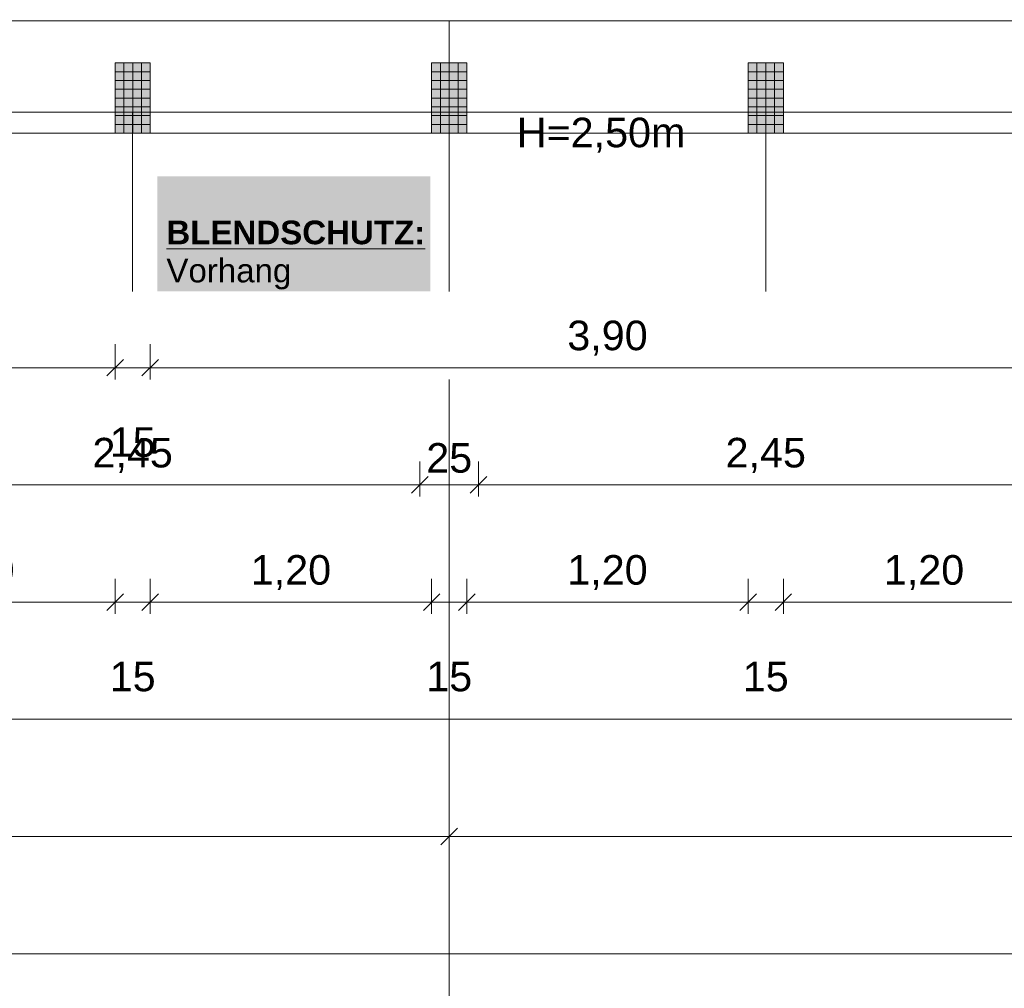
# Model space of a CAD drawing. Header units: metres. Extents: x -167 to 152, y -127 to 99.
# Tile 26 of 225: x -35.58 to -31.38, y -25.92 to -21.79. Entities that reach past the tile are written whole.
import ezdxf

# ---------------------------------------------------------------- set-up
doc = ezdxf.new("R2010")
doc.units = ezdxf.units.M
doc.header["$PDMODE"] = 1
doc.header["$PDSIZE"] = -2
doc.linetypes.add('Achsen 01', pattern=[5.291531, 3.175, -1.058062, 0.352704, -0.705764])
doc.linetypes.add('Raster 01', pattern=[2, 1, -1])
doc.layers.get('0').update_dxf_attribs({"lineweight": 25})
for name, color, linetype, lineweight, true_color in [('014_Fassadenarbeiten-000 Aufsicht Betonfertigteile', 7, 'Continuous', 9, 0xc0c0c0), ('031_Metallbauarbeiten-330 Aufsicht Metallbauarbeiten', 7, 'Continuous', 9, 0xa6a6a6), ('AV1-Achsen', 1, 'Achsen 01', 18, 0xff0000), ('AV1-Raster', 7, 'Raster 01', 9, 0xa6a6a6)]:
    doc.layers.add(name, color=color, linetype=linetype, lineweight=lineweight, true_color=true_color)
for name, color, linetype, lineweight in [('014_Fassadenarbeiten-330 Betonfertigteile vertikal', 7, 'Continuous', 9), ('030_Sonnenschutzarbeiten-BLENDSCHUTZ', 7, 'Continuous', 5), ('030_Sonnenschutzarbeiten-BLENDSCHUTZ  Beschriftung', 7, 'Continuous', 5), ('_1.35m (3D)', 7, 'Continuous', 9), ('_GRU (2D)', 7, 'Continuous', 9), ('_OG 1 (2D)', 7, 'Continuous', 9), ('_OG 1 - DS (2D)', 7, 'Continuous', 9), ('Bemaßung-Bemaßung', 7, 'Continuous', 9)]:
    doc.layers.add(name, color=color, linetype=linetype, lineweight=lineweight)
doc.layers.get('0').freeze()
doc.styles.add('Arial', font='arial.ttf')
doc.styles.add('Arial (bold)', font='arialbd.ttf')
doc.dimstyles.new('COE 50', dxfattribs={"dimtxt": 126.090495, "dimasz": 0.001414, "dimexe": 0.001, "dimexo": 0.01, "dimgap": 0.001, "dimtad": 1, "dimdec": 3, "dimtxsty": 'Arial', "dimblk": 'VW_SLASH-4', "dimblk1": 'VW_SLASH-4', "dimblk2": 'VW_SLASH-4', "dimcen": 0, "dimadec": 3, "dimazin": 0, "dimtfac": 0.8, "dimtdec": 3, "dimtix": 1, "dimtmove": 0, "dimatfit": 0, "dimldrblk": 'VW_SLASH-3', "dimfxl": 0.002, "dimfxlon": 1, "dimfrac": 2, "dimtolj": 1, "dimarcsym": 0})
pattern_1 = [(-90, (0, 0), (0.0375, 0), [])]
pattern_2 = [(0, (0, 0), (2e-18, -0.0375), [])]

# ---------------------------------------------------------------- blocks, each defined once
blk = doc.blocks.new('Group-2')
at = {"layer": 'AV1-Raster'}
for p, q in [((-35.1, -22.95), (-35.1, 1.35)), ((-33.75, -22.95), (-33.75, 1.35)), ((-32.4, -22.95), (-32.4, 1.35))]:
    blk.add_line(p, q, dxfattribs=at)
blk = doc.blocks.new('1.35m (3D)')
at = {"layer": 'AV1-Raster', "color": 7}
blk.add_blockref('Group-2', (0, 0), dxfattribs=at)
blk = doc.blocks.new('Group-9')
at = {"layer": '030_Sonnenschutzarbeiten-BLENDSCHUTZ  Beschriftung', "color": 6, "linetype": 'Continuous', "transparency": 33554559}
blk.add_solid([(-34.9946, -22.95), (-33.8299, -22.95), (-34.9946, -22.4589), (-33.8299, -22.4589)], dxfattribs=at)
at = {"layer": '030_Sonnenschutzarbeiten-BLENDSCHUTZ  Beschriftung', "insert": (-34.9561, -22.6477), "char_height": 0.100872, "attachment_point": 1, "line_spacing_factor": 0.967016, "style": 'Arial (bold)'}
blk.add_mtext('{\\LBLENDSCHUTZ:}{\\fArial|b0|i0|c0|p0;\\l\\PVorhang}', dxfattribs=at)
blk = doc.blocks.new('VW_SLASH-4')
at = {"color": 0, "linetype": 'ByBlock', "lineweight": -2, "transparency": 16777216}
blk.add_line((0, 0), (-1, 0), dxfattribs=at)
at = {"color": 0, "linetype": 'Continuous', "lineweight": 15, "transparency": 16777216, "flags": 128}
blk.add_lwpolyline([(0.5, 0.5), (-0.5, -0.5)], dxfattribs=at)
blk = doc.blocks.new('*D22')
at = {"layer": '030_Sonnenschutzarbeiten-BLENDSCHUTZ', "color": 0, "lineweight": -2}
for p, q in [((-39.025, -22.025), (-39.025, -22.175)), ((-35.175, -22.025), (-35.175, -22.175)), ((-35.2457, -22.125), (-38.9543, -22.125))]:
    blk.add_line(p, q, dxfattribs=at)
at = {"layer": 'Defpoints', "color": 0}
for p in [(-39.025, -21.385), (-35.175, -21.385), (-39.025, -22.125)]:
    blk.add_point(p, dxfattribs=at)
at = {"layer": '030_Sonnenschutzarbeiten-BLENDSCHUTZ', "color": 0, "lineweight": -2, "xscale": 0.070693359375, "yscale": 0.070693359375, "zscale": 0.070693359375, "rotation": 180}
blk.add_blockref('VW_SLASH-4', (-39.025, -22.125), dxfattribs=at)
at = {"layer": '030_Sonnenschutzarbeiten-BLENDSCHUTZ', "color": 0, "lineweight": -2, "xscale": 0.070693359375, "yscale": 0.070693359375, "zscale": 0.070693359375}
blk.add_blockref('VW_SLASH-4', (-35.175, -22.125), dxfattribs=at)
at = {"layer": '030_Sonnenschutzarbeiten-BLENDSCHUTZ', "color": 0, "lineweight": 13, "insert": (-37.1, -21.9992), "char_height": 0.12609, "attachment_point": 5, "style": 'Arial'}
blk.add_mtext('\\A1;3,85', dxfattribs=at)
blk = doc.blocks.new('VW_SLASH-3')
at = {"color": 0, "linetype": 'ByBlock', "lineweight": -2, "transparency": 16777216}
blk.add_line((0, 0), (-1, 0), dxfattribs=at)
at = {"color": 0, "linetype": 'Continuous', "lineweight": 15, "transparency": 16777216, "flags": 128}
blk.add_lwpolyline([(0.5, 0.5), (-0.5, -0.5)], dxfattribs=at)
blk = doc.blocks.new('*D23')
at = {"layer": '030_Sonnenschutzarbeiten-BLENDSCHUTZ', "color": 0, "lineweight": -2}
for p, q in [((-35.025, -22.025), (-35.025, -22.175)), ((-31.175, -22.025), (-31.175, -22.175)), ((-31.2457, -22.125), (-34.9543, -22.125))]:
    blk.add_line(p, q, dxfattribs=at)
at = {"layer": 'Defpoints', "color": 0}
for p in [(-35.025, -21.385), (-31.175, -21.385), (-35.025, -22.125)]:
    blk.add_point(p, dxfattribs=at)
at = {"layer": '030_Sonnenschutzarbeiten-BLENDSCHUTZ', "color": 0, "lineweight": -2, "xscale": 0.070693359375, "yscale": 0.070693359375, "zscale": 0.070693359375, "rotation": 180}
blk.add_blockref('VW_SLASH-4', (-35.025, -22.125), dxfattribs=at)
at = {"layer": '030_Sonnenschutzarbeiten-BLENDSCHUTZ', "color": 0, "lineweight": -2, "xscale": 0.070693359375, "yscale": 0.070693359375, "zscale": 0.070693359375}
blk.add_blockref('VW_SLASH-4', (-31.175, -22.125), dxfattribs=at)
at = {"layer": '030_Sonnenschutzarbeiten-BLENDSCHUTZ', "color": 0, "lineweight": 13, "insert": (-33.1, -21.9992), "char_height": 0.12609, "attachment_point": 5, "style": 'Arial'}
blk.add_mtext('\\A1;3,85', dxfattribs=at)
blk = doc.blocks.new('*D416')
at = {"layer": 'Bemaßung-Bemaßung', "color": 0, "lineweight": -2}
for p, q in [((-39.15, -25.675), (-39.15, -25.825)), ((0, -25.675), (0, -25.825)), ((-0.0707, -25.775), (-39.0793, -25.775))]:
    blk.add_line(p, q, dxfattribs=at)
at = {"layer": 'Defpoints', "color": 0}
for p in [(-39.15, -21.6), (0, -21.6), (-39.15, -25.775)]:
    blk.add_point(p, dxfattribs=at)
at = {"layer": 'Bemaßung-Bemaßung', "color": 0, "lineweight": -2, "xscale": 0.070693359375, "yscale": 0.070693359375, "zscale": 0.070693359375, "rotation": 180}
blk.add_blockref('VW_SLASH-4', (-39.15, -25.775), dxfattribs=at)
at = {"layer": 'Bemaßung-Bemaßung', "color": 0, "lineweight": -2, "xscale": 0.070693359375, "yscale": 0.070693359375, "zscale": 0.070693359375}
blk.add_blockref('VW_SLASH-4', (0, -25.775), dxfattribs=at)
at = {"layer": 'Bemaßung-Bemaßung', "color": 0, "insert": (-19.575, -25.6341), "char_height": 0.15131, "attachment_point": 5, "style": 'Arial'}
blk.add_mtext('\\A1;39,15', dxfattribs=at)
blk = doc.blocks.new('*D417')
at = {"layer": 'Bemaßung-Bemaßung', "color": 0, "lineweight": -2}
for p, q in [((-39.15, -25.175), (-39.15, -25.325)), ((-33.75, -25.175), (-33.75, -25.325)), ((-33.8207, -25.275), (-39.0793, -25.275))]:
    blk.add_line(p, q, dxfattribs=at)
at = {"layer": 'Defpoints', "color": 0}
for p in [(-39.15, -21.6), (-33.75, -21.6), (-39.15, -25.275)]:
    blk.add_point(p, dxfattribs=at)
at = {"layer": 'Bemaßung-Bemaßung', "color": 0, "lineweight": -2, "xscale": 0.070693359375, "yscale": 0.070693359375, "zscale": 0.070693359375, "rotation": 180}
blk.add_blockref('VW_SLASH-4', (-39.15, -25.275), dxfattribs=at)
at = {"layer": 'Bemaßung-Bemaßung', "color": 0, "lineweight": -2, "xscale": 0.070693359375, "yscale": 0.070693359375, "zscale": 0.070693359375}
blk.add_blockref('VW_SLASH-4', (-33.75, -25.275), dxfattribs=at)
at = {"layer": 'Bemaßung-Bemaßung', "color": 0, "insert": (-36.45, -25.1492), "char_height": 0.12609, "attachment_point": 5, "style": 'Arial'}
blk.add_mtext('\\A1;5,40', dxfattribs=at)
blk = doc.blocks.new('*D418')
at = {"layer": 'Bemaßung-Bemaßung', "color": 0, "lineweight": -2}
for p, q in [((-33.75, -25.175), (-33.75, -25.325)), ((-28.35, -25.175), (-28.35, -25.325)), ((-28.4207, -25.275), (-33.6793, -25.275))]:
    blk.add_line(p, q, dxfattribs=at)
at = {"layer": 'Defpoints', "color": 0}
for p in [(-33.75, -21.6), (-28.35, -21.6), (-33.75, -25.275)]:
    blk.add_point(p, dxfattribs=at)
at = {"layer": 'Bemaßung-Bemaßung', "color": 0, "lineweight": -2, "xscale": 0.070693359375, "yscale": 0.070693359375, "zscale": 0.070693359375, "rotation": 180}
blk.add_blockref('VW_SLASH-4', (-33.75, -25.275), dxfattribs=at)
at = {"layer": 'Bemaßung-Bemaßung', "color": 0, "lineweight": -2, "xscale": 0.070693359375, "yscale": 0.070693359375, "zscale": 0.070693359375}
blk.add_blockref('VW_SLASH-4', (-28.35, -25.275), dxfattribs=at)
at = {"layer": 'Bemaßung-Bemaßung', "color": 0, "insert": (-31.05, -25.1492), "char_height": 0.12609, "attachment_point": 5, "style": 'Arial'}
blk.add_mtext('\\A1;5,40', dxfattribs=at)
blk = doc.blocks.new('*D432')
at = {"layer": 'Bemaßung-Bemaßung', "color": 0, "lineweight": -2}
for p, q in [((-39.825, -24.675), (-39.825, -24.825)), ((0.675, -24.675), (0.675, -24.825)), ((0.6043, -24.775), (-39.7543, -24.775))]:
    blk.add_line(p, q, dxfattribs=at)
at = {"layer": 'Defpoints', "color": 0}
for p in [(-39.825, -22.275), (0.675, -22.275), (-39.825, -24.775)]:
    blk.add_point(p, dxfattribs=at)
at = {"layer": 'Bemaßung-Bemaßung', "color": 0, "lineweight": -2, "xscale": 0.070693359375, "yscale": 0.070693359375, "zscale": 0.070693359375, "rotation": 180}
blk.add_blockref('VW_SLASH-4', (-39.825, -24.775), dxfattribs=at)
at = {"layer": 'Bemaßung-Bemaßung', "color": 0, "lineweight": -2, "xscale": 0.070693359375, "yscale": 0.070693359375, "zscale": 0.070693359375}
blk.add_blockref('VW_SLASH-4', (0.675, -24.775), dxfattribs=at)
at = {"layer": 'Bemaßung-Bemaßung', "color": 0, "insert": (-19.575, -24.6492), "char_height": 0.12609, "attachment_point": 5, "style": 'Arial'}
blk.add_mtext('\\A1;40,50', dxfattribs=at)
blk = doc.blocks.new('*D483')
at = {"layer": 'Bemaßung-Bemaßung', "color": 0, "linetype": 'Continuous', "lineweight": -2}
for p, q in [((-32.325, -24.175), (-32.325, -24.325)), ((-31.125, -24.175), (-31.125, -24.325)), ((-32.2543, -24.275), (-31.1957, -24.275))]:
    blk.add_line(p, q, dxfattribs=at)
at = {"layer": 'Defpoints', "color": 0}
for p in [(-32.325, -22.275), (-31.125, -22.275), (-31.125, -24.275)]:
    blk.add_point(p, dxfattribs=at)
at = {"layer": 'Bemaßung-Bemaßung', "color": 0, "lineweight": -2, "xscale": 0.070693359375, "yscale": 0.070693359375, "zscale": 0.070693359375, "rotation": 180}
blk.add_blockref('VW_SLASH-4', (-32.325, -24.275), dxfattribs=at)
at = {"layer": 'Bemaßung-Bemaßung', "color": 0, "lineweight": -2, "xscale": 0.070693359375, "yscale": 0.070693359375, "zscale": 0.070693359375}
blk.add_blockref('VW_SLASH-4', (-31.125, -24.275), dxfattribs=at)
at = {"layer": 'Bemaßung-Bemaßung', "color": 0, "insert": (-31.725, -24.1492), "char_height": 0.12609, "attachment_point": 5, "style": 'Arial'}
blk.add_mtext('\\A1;1,20', dxfattribs=at)
blk = doc.blocks.new('*D484')
at = {"layer": 'Bemaßung-Bemaßung', "color": 0, "linetype": 'Continuous', "lineweight": -2}
for p, q in [((-32.475, -24.175), (-32.475, -24.325)), ((-32.325, -24.175), (-32.325, -24.325)), ((-32.5457, -24.275), (-32.6164, -24.275)), ((-32.475, -24.275), (-32.325, -24.275)), ((-32.2543, -24.275), (-32.1836, -24.275))]:
    blk.add_line(p, q, dxfattribs=at)
at = {"layer": 'Defpoints', "color": 0}
for p in [(-32.475, -22.275), (-32.325, -22.275), (-32.325, -24.275)]:
    blk.add_point(p, dxfattribs=at)
at = {"layer": 'Bemaßung-Bemaßung', "color": 0, "lineweight": -2, "xscale": 0.070693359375, "yscale": 0.070693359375, "zscale": 0.070693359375}
blk.add_blockref('VW_SLASH-4', (-32.475, -24.275), dxfattribs=at)
at = {"layer": 'Bemaßung-Bemaßung', "color": 0, "lineweight": -2, "xscale": 0.070693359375, "yscale": 0.070693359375, "zscale": 0.070693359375, "rotation": 180}
blk.add_blockref('VW_SLASH-4', (-32.325, -24.275), dxfattribs=at)
at = {"layer": 'Bemaßung-Bemaßung', "color": 0, "insert": (-32.4, -24.5931), "char_height": 0.12609, "attachment_point": 5, "style": 'Arial'}
blk.add_mtext('\\A1;15', dxfattribs=at)
blk = doc.blocks.new('*D485')
at = {"layer": 'Bemaßung-Bemaßung', "color": 0, "linetype": 'Continuous', "lineweight": -2}
for p, q in [((-33.675, -24.175), (-33.675, -24.325)), ((-32.475, -24.175), (-32.475, -24.325)), ((-33.6043, -24.275), (-32.5457, -24.275))]:
    blk.add_line(p, q, dxfattribs=at)
at = {"layer": 'Defpoints', "color": 0}
for p in [(-33.675, -22.275), (-32.475, -22.275), (-32.475, -24.275)]:
    blk.add_point(p, dxfattribs=at)
at = {"layer": 'Bemaßung-Bemaßung', "color": 0, "lineweight": -2, "xscale": 0.070693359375, "yscale": 0.070693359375, "zscale": 0.070693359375, "rotation": 180}
blk.add_blockref('VW_SLASH-4', (-33.675, -24.275), dxfattribs=at)
at = {"layer": 'Bemaßung-Bemaßung', "color": 0, "lineweight": -2, "xscale": 0.070693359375, "yscale": 0.070693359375, "zscale": 0.070693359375}
blk.add_blockref('VW_SLASH-4', (-32.475, -24.275), dxfattribs=at)
at = {"layer": 'Bemaßung-Bemaßung', "color": 0, "insert": (-33.075, -24.1492), "char_height": 0.12609, "attachment_point": 5, "style": 'Arial'}
blk.add_mtext('\\A1;1,20', dxfattribs=at)
blk = doc.blocks.new('*D486')
at = {"layer": 'Bemaßung-Bemaßung', "color": 0, "linetype": 'Continuous', "lineweight": -2}
for p, q in [((-33.825, -24.175), (-33.825, -24.325)), ((-33.675, -24.175), (-33.675, -24.325)), ((-33.8957, -24.275), (-33.9664, -24.275)), ((-33.825, -24.275), (-33.675, -24.275)), ((-33.6043, -24.275), (-33.5336, -24.275))]:
    blk.add_line(p, q, dxfattribs=at)
at = {"layer": 'Defpoints', "color": 0}
for p in [(-33.825, -22.275), (-33.675, -22.275), (-33.675, -24.275)]:
    blk.add_point(p, dxfattribs=at)
at = {"layer": 'Bemaßung-Bemaßung', "color": 0, "lineweight": -2, "xscale": 0.070693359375, "yscale": 0.070693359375, "zscale": 0.070693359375}
blk.add_blockref('VW_SLASH-4', (-33.825, -24.275), dxfattribs=at)
at = {"layer": 'Bemaßung-Bemaßung', "color": 0, "lineweight": -2, "xscale": 0.070693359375, "yscale": 0.070693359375, "zscale": 0.070693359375, "rotation": 180}
blk.add_blockref('VW_SLASH-4', (-33.675, -24.275), dxfattribs=at)
at = {"layer": 'Bemaßung-Bemaßung', "color": 0, "insert": (-33.75, -24.5931), "char_height": 0.12609, "attachment_point": 5, "style": 'Arial'}
blk.add_mtext('\\A1;15', dxfattribs=at)
blk = doc.blocks.new('*D487')
at = {"layer": 'Bemaßung-Bemaßung', "color": 0, "linetype": 'Continuous', "lineweight": -2}
for p, q in [((-35.025, -24.175), (-35.025, -24.325)), ((-33.825, -24.175), (-33.825, -24.325)), ((-34.9543, -24.275), (-33.8957, -24.275))]:
    blk.add_line(p, q, dxfattribs=at)
at = {"layer": 'Defpoints', "color": 0}
for p in [(-35.025, -22.275), (-33.825, -22.275), (-33.825, -24.275)]:
    blk.add_point(p, dxfattribs=at)
at = {"layer": 'Bemaßung-Bemaßung', "color": 0, "lineweight": -2, "xscale": 0.070693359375, "yscale": 0.070693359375, "zscale": 0.070693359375, "rotation": 180}
blk.add_blockref('VW_SLASH-4', (-35.025, -24.275), dxfattribs=at)
at = {"layer": 'Bemaßung-Bemaßung', "color": 0, "lineweight": -2, "xscale": 0.070693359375, "yscale": 0.070693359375, "zscale": 0.070693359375}
blk.add_blockref('VW_SLASH-4', (-33.825, -24.275), dxfattribs=at)
at = {"layer": 'Bemaßung-Bemaßung', "color": 0, "insert": (-34.425, -24.1492), "char_height": 0.12609, "attachment_point": 5, "style": 'Arial'}
blk.add_mtext('\\A1;1,20', dxfattribs=at)
blk = doc.blocks.new('*D488')
at = {"layer": 'Bemaßung-Bemaßung', "color": 0, "linetype": 'Continuous', "lineweight": -2}
for p, q in [((-35.175, -24.175), (-35.175, -24.325)), ((-35.025, -24.175), (-35.025, -24.325)), ((-35.2457, -24.275), (-35.3164, -24.275)), ((-35.175, -24.275), (-35.025, -24.275)), ((-34.9543, -24.275), (-34.8836, -24.275))]:
    blk.add_line(p, q, dxfattribs=at)
at = {"layer": 'Defpoints', "color": 0}
for p in [(-35.175, -22.275), (-35.025, -22.275), (-35.025, -24.275)]:
    blk.add_point(p, dxfattribs=at)
at = {"layer": 'Bemaßung-Bemaßung', "color": 0, "lineweight": -2, "xscale": 0.070693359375, "yscale": 0.070693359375, "zscale": 0.070693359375}
blk.add_blockref('VW_SLASH-4', (-35.175, -24.275), dxfattribs=at)
at = {"layer": 'Bemaßung-Bemaßung', "color": 0, "lineweight": -2, "xscale": 0.070693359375, "yscale": 0.070693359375, "zscale": 0.070693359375, "rotation": 180}
blk.add_blockref('VW_SLASH-4', (-35.025, -24.275), dxfattribs=at)
at = {"layer": 'Bemaßung-Bemaßung', "color": 0, "insert": (-35.1, -24.5931), "char_height": 0.12609, "attachment_point": 5, "style": 'Arial'}
blk.add_mtext('\\A1;15', dxfattribs=at)
blk = doc.blocks.new('*D489')
at = {"layer": 'Bemaßung-Bemaßung', "color": 0, "linetype": 'Continuous', "lineweight": -2}
for p, q in [((-36.375, -24.175), (-36.375, -24.325)), ((-35.175, -24.175), (-35.175, -24.325)), ((-36.3043, -24.275), (-35.2457, -24.275))]:
    blk.add_line(p, q, dxfattribs=at)
at = {"layer": 'Defpoints', "color": 0}
for p in [(-36.375, -22.275), (-35.175, -22.275), (-35.175, -24.275)]:
    blk.add_point(p, dxfattribs=at)
at = {"layer": 'Bemaßung-Bemaßung', "color": 0, "lineweight": -2, "xscale": 0.070693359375, "yscale": 0.070693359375, "zscale": 0.070693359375, "rotation": 180}
blk.add_blockref('VW_SLASH-4', (-36.375, -24.275), dxfattribs=at)
at = {"layer": 'Bemaßung-Bemaßung', "color": 0, "lineweight": -2, "xscale": 0.070693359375, "yscale": 0.070693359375, "zscale": 0.070693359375}
blk.add_blockref('VW_SLASH-4', (-35.175, -24.275), dxfattribs=at)
at = {"layer": 'Bemaßung-Bemaßung', "color": 0, "insert": (-35.775, -24.1492), "char_height": 0.12609, "attachment_point": 5, "style": 'Arial'}
blk.add_mtext('\\A1;1,20', dxfattribs=at)
blk = doc.blocks.new('*D573')
at = {"layer": 'Bemaßung-Bemaßung', "color": 0, "linetype": 'Continuous', "lineweight": -2}
for p, q in [((-39.025, -23.175), (-39.025, -23.325)), ((-35.175, -23.175), (-35.175, -23.325)), ((-35.2457, -23.275), (-38.9543, -23.275))]:
    blk.add_line(p, q, dxfattribs=at)
at = {"layer": 'Defpoints', "color": 0}
for p in [(-35.175, -21.475), (-39.025, -21.725), (-39.025, -23.275)]:
    blk.add_point(p, dxfattribs=at)
at = {"layer": 'Bemaßung-Bemaßung', "color": 0, "lineweight": -2, "xscale": 0.070693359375, "yscale": 0.070693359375, "zscale": 0.070693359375, "rotation": 180}
blk.add_blockref('VW_SLASH-4', (-39.025, -23.275), dxfattribs=at)
at = {"layer": 'Bemaßung-Bemaßung', "color": 0, "lineweight": -2, "xscale": 0.070693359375, "yscale": 0.070693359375, "zscale": 0.070693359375}
blk.add_blockref('VW_SLASH-4', (-35.175, -23.275), dxfattribs=at)
at = {"layer": 'Bemaßung-Bemaßung', "color": 0, "insert": (-37.1, -23.1492), "char_height": 0.12609, "attachment_point": 5, "style": 'Arial'}
blk.add_mtext('\\A1;3,85', dxfattribs=at)
blk = doc.blocks.new('*D574')
at = {"layer": 'Bemaßung-Bemaßung', "color": 0, "linetype": 'Continuous', "lineweight": -2}
for p, q in [((-35.175, -23.175), (-35.175, -23.325)), ((-35.025, -23.175), (-35.025, -23.325)), ((-35.2457, -23.275), (-35.3164, -23.275)), ((-35.025, -23.275), (-35.175, -23.275)), ((-34.9543, -23.275), (-34.8836, -23.275))]:
    blk.add_line(p, q, dxfattribs=at)
at = {"layer": 'Defpoints', "color": 0}
for p in [(-35.175, -21.475), (-35.025, -21.475), (-35.175, -23.275)]:
    blk.add_point(p, dxfattribs=at)
at = {"layer": 'Bemaßung-Bemaßung', "color": 0, "lineweight": -2, "xscale": 0.070693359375, "yscale": 0.070693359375, "zscale": 0.070693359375}
blk.add_blockref('VW_SLASH-4', (-35.175, -23.275), dxfattribs=at)
at = {"layer": 'Bemaßung-Bemaßung', "color": 0, "lineweight": -2, "xscale": 0.070693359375, "yscale": 0.070693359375, "zscale": 0.070693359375, "rotation": 180}
blk.add_blockref('VW_SLASH-4', (-35.025, -23.275), dxfattribs=at)
at = {"layer": 'Bemaßung-Bemaßung', "color": 0, "insert": (-35.1, -23.5931), "char_height": 0.12609, "attachment_point": 5, "style": 'Arial'}
blk.add_mtext('\\A1;15', dxfattribs=at)
blk = doc.blocks.new('*D575')
at = {"layer": 'Bemaßung-Bemaßung', "color": 0, "linetype": 'Continuous', "lineweight": -2}
for p, q in [((-35.025, -23.175), (-35.025, -23.325)), ((-31.125, -23.175), (-31.125, -23.325)), ((-31.1957, -23.275), (-34.9543, -23.275))]:
    blk.add_line(p, q, dxfattribs=at)
at = {"layer": 'Defpoints', "color": 0}
for p in [(-35.025, -21.475), (-31.125, -21.475), (-35.025, -23.275)]:
    blk.add_point(p, dxfattribs=at)
at = {"layer": 'Bemaßung-Bemaßung', "color": 0, "lineweight": -2, "xscale": 0.070693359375, "yscale": 0.070693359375, "zscale": 0.070693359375, "rotation": 180}
blk.add_blockref('VW_SLASH-4', (-35.025, -23.275), dxfattribs=at)
at = {"layer": 'Bemaßung-Bemaßung', "color": 0, "lineweight": -2, "xscale": 0.070693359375, "yscale": 0.070693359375, "zscale": 0.070693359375}
blk.add_blockref('VW_SLASH-4', (-31.125, -23.275), dxfattribs=at)
at = {"layer": 'Bemaßung-Bemaßung', "color": 0, "insert": (-33.075, -23.1492), "char_height": 0.12609, "attachment_point": 5, "style": 'Arial'}
blk.add_mtext('\\A1;3,90', dxfattribs=at)
blk = doc.blocks.new('*D619')
at = {"layer": 'Bemaßung-Bemaßung', "color": 0, "lineweight": -2}
for p, q in [((-36.325, -23.675), (-36.325, -23.825)), ((-33.875, -23.675), (-33.875, -23.825)), ((-33.9457, -23.775), (-36.2543, -23.775))]:
    blk.add_line(p, q, dxfattribs=at)
at = {"layer": 'Defpoints', "color": 0}
for p in [(-36.325, -21.475), (-33.875, -21.475), (-36.325, -23.775)]:
    blk.add_point(p, dxfattribs=at)
at = {"layer": 'Bemaßung-Bemaßung', "color": 0, "lineweight": -2, "xscale": 0.070693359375, "yscale": 0.070693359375, "zscale": 0.070693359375, "rotation": 180}
blk.add_blockref('VW_SLASH-4', (-36.325, -23.775), dxfattribs=at)
at = {"layer": 'Bemaßung-Bemaßung', "color": 0, "lineweight": -2, "xscale": 0.070693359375, "yscale": 0.070693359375, "zscale": 0.070693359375}
blk.add_blockref('VW_SLASH-4', (-33.875, -23.775), dxfattribs=at)
at = {"layer": 'Bemaßung-Bemaßung', "color": 0, "insert": (-35.1, -23.6492), "char_height": 0.12609, "attachment_point": 5, "style": 'Arial'}
blk.add_mtext('\\A1;2,45', dxfattribs=at)
blk = doc.blocks.new('*D620')
at = {"layer": 'Bemaßung-Bemaßung', "color": 0, "lineweight": -2}
for p, q in [((-33.875, -23.675), (-33.875, -23.825)), ((-33.625, -23.675), (-33.625, -23.825)), ((-33.9457, -23.775), (-34.0164, -23.775)), ((-33.625, -23.775), (-33.875, -23.775)), ((-33.5543, -23.775), (-33.4836, -23.775))]:
    blk.add_line(p, q, dxfattribs=at)
at = {"layer": 'Defpoints', "color": 0}
for p in [(-33.875, -21.475), (-33.625, -21.475), (-33.875, -23.775)]:
    blk.add_point(p, dxfattribs=at)
at = {"layer": 'Bemaßung-Bemaßung', "color": 0, "lineweight": -2, "xscale": 0.070693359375, "yscale": 0.070693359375, "zscale": 0.070693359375}
blk.add_blockref('VW_SLASH-4', (-33.875, -23.775), dxfattribs=at)
at = {"layer": 'Bemaßung-Bemaßung', "color": 0, "lineweight": -2, "xscale": 0.070693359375, "yscale": 0.070693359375, "zscale": 0.070693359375, "rotation": 180}
blk.add_blockref('VW_SLASH-4', (-33.625, -23.775), dxfattribs=at)
at = {"layer": 'Bemaßung-Bemaßung', "color": 0, "insert": (-33.75, -23.6606), "char_height": 0.12609, "attachment_point": 5, "style": 'Arial'}
blk.add_mtext('\\A1;25', dxfattribs=at)
blk = doc.blocks.new('*D621')
at = {"layer": 'Bemaßung-Bemaßung', "color": 0, "lineweight": -2}
for p, q in [((-33.625, -23.675), (-33.625, -23.825)), ((-31.175, -23.675), (-31.175, -23.825)), ((-31.2457, -23.775), (-33.5543, -23.775))]:
    blk.add_line(p, q, dxfattribs=at)
at = {"layer": 'Defpoints', "color": 0}
for p in [(-33.625, -21.475), (-31.175, -21.475), (-33.625, -23.775)]:
    blk.add_point(p, dxfattribs=at)
at = {"layer": 'Bemaßung-Bemaßung', "color": 0, "lineweight": -2, "xscale": 0.070693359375, "yscale": 0.070693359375, "zscale": 0.070693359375, "rotation": 180}
blk.add_blockref('VW_SLASH-4', (-33.625, -23.775), dxfattribs=at)
at = {"layer": 'Bemaßung-Bemaßung', "color": 0, "lineweight": -2, "xscale": 0.070693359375, "yscale": 0.070693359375, "zscale": 0.070693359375}
blk.add_blockref('VW_SLASH-4', (-31.175, -23.775), dxfattribs=at)
at = {"layer": 'Bemaßung-Bemaßung', "color": 0, "insert": (-32.4, -23.6492), "char_height": 0.12609, "attachment_point": 5, "style": 'Arial'}
blk.add_mtext('\\A1;2,45', dxfattribs=at)
blk = doc.blocks.new('Group-750')
at = {"layer": 'AV1-Achsen'}
blk.add_line((-33.75, -26.5), (-33.75, 4.9), dxfattribs=at)
blk = doc.blocks.new('GRU (2D)')
at = {"layer": 'AV1-Achsen', "color": 7}
blk.add_blockref('Group-750', (0, 0), dxfattribs=at)
blk = doc.blocks.new('OG 1 - DS (2D)')
at = {"layer": '030_Sonnenschutzarbeiten-BLENDSCHUTZ  Beschriftung', "color": 7}
blk.add_blockref('Group-9', (0, 0), dxfattribs=at)
at = {"layer": '030_Sonnenschutzarbeiten-BLENDSCHUTZ', "color": 7, "insert": (-33.4621, -22.2087), "char_height": 0.12609, "attachment_point": 1, "line_spacing_factor": 0.969122, "style": 'Arial'}
blk.add_mtext('H=2,50m', dxfattribs=at)
at = {"layer": '030_Sonnenschutzarbeiten-BLENDSCHUTZ', "color": 7, "lineweight": 13}
dim = blk.add_linear_dim(base=(-39.025, -22.125), p1=(-35.175, -21.385), p2=(-39.025, -21.385), text='3,85', dimstyle='COE 50', override={"dimtxt": 0.12609, "dimasz": 0.070693, "dimexe": 0.05, "dimgap": 0.05, "dimpost": '<>', "dimtxsty": 'Arial', "dimtmove": 2, "dimfxl": 0.1}, dxfattribs=at)
dim.commit()
dim.dimension.update_dxf_attribs({"geometry": '*D22', "text_midpoint": (-37.1, -21.9992)})
dim = blk.add_aligned_dim(p1=(-31.175, -21.385), p2=(-35.025, -21.385), distance=0.74, text='3,85', dimstyle='COE 50', override={"dimtxt": 0.12609, "dimasz": 0.070693, "dimexe": 0.05, "dimgap": 0.05, "dimpost": '<>', "dimtxsty": 'Arial', "dimtmove": 2, "dimfxl": 0.1}, dxfattribs=at)
dim.commit()
dim.dimension.update_dxf_attribs({"geometry": '*D23', "text_midpoint": (-33.1, -21.9992)})
blk = doc.blocks.new('OG 1 (2D)')
at = {"layer": '014_Fassadenarbeiten-000 Aufsicht Betonfertigteile', "flags": 128}
blk.add_lwpolyline([(-39.455, -21.905), (0.305, -21.905), (0.675, -22.275), (-39.825, -22.275)], close=True, dxfattribs=at)
at = {"layer": 'Bemaßung-Bemaßung'}
dim = blk.add_linear_dim(base=(-39.825, -24.775), p1=(0.675, -22.275), p2=(-39.825, -22.275), text='40,50', dimstyle='COE 50', override={"dimtxt": 0.12609, "dimasz": 0.070693, "dimexe": 0.05, "dimgap": 0.05, "dimpost": '<>', "dimtxsty": 'Arial', "dimtmove": 2, "dimfxl": 0.1}, dxfattribs=at)
dim.commit()
dim.dimension.update_dxf_attribs({"geometry": '*D432', "text_midpoint": (-19.575, -24.6492)})
at = {"layer": 'Bemaßung-Bemaßung', "linetype": 'Continuous'}
for base, p1, p2, text, override, picture, middle in [((-35.175, -24.275), (-36.375, -22.275), (-35.175, -22.275), '1,20', {"dimtxt": 0.12609, "dimasz": 0.070693, "dimexe": 0.05, "dimgap": 0.05, "dimpost": '<>', "dimtxsty": 'Arial', "dimtmove": 2, "dimfxl": 0.1}, '*D489', (-35.775, -24.1492)), ((-35.025, -24.275), (-35.175, -22.275), (-35.025, -22.275), '15', {"dimtxt": 0.12609, "dimasz": 0.070693, "dimexe": 0.05, "dimgap": 0.05, "dimpost": '<>', "dimtxsty": 'Arial', "dimtix": 0, "dimtmove": 2, "dimfxl": 0.1}, '*D488', (-35.1, -24.5931)), ((-33.825, -24.275), (-35.025, -22.275), (-33.825, -22.275), '1,20', {"dimtxt": 0.12609, "dimasz": 0.070693, "dimexe": 0.05, "dimgap": 0.05, "dimpost": '<>', "dimtxsty": 'Arial', "dimtmove": 2, "dimfxl": 0.1}, '*D487', (-34.425, -24.1492)), ((-33.675, -24.275), (-33.825, -22.275), (-33.675, -22.275), '15', {"dimtxt": 0.12609, "dimasz": 0.070693, "dimexe": 0.05, "dimgap": 0.05, "dimpost": '<>', "dimtxsty": 'Arial', "dimtix": 0, "dimtmove": 2, "dimfxl": 0.1}, '*D486', (-33.75, -24.5931)), ((-32.475, -24.275), (-33.675, -22.275), (-32.475, -22.275), '1,20', {"dimtxt": 0.12609, "dimasz": 0.070693, "dimexe": 0.05, "dimgap": 0.05, "dimpost": '<>', "dimtxsty": 'Arial', "dimtmove": 2, "dimfxl": 0.1}, '*D485', (-33.075, -24.1492)), ((-32.325, -24.275), (-32.475, -22.275), (-32.325, -22.275), '15', {"dimtxt": 0.12609, "dimasz": 0.070693, "dimexe": 0.05, "dimgap": 0.05, "dimpost": '<>', "dimtxsty": 'Arial', "dimtix": 0, "dimtmove": 2, "dimfxl": 0.1}, '*D484', (-32.4, -24.5931)), ((-31.125, -24.275), (-32.325, -22.275), (-31.125, -22.275), '1,20', {"dimtxt": 0.12609, "dimasz": 0.070693, "dimexe": 0.05, "dimgap": 0.05, "dimpost": '<>', "dimtxsty": 'Arial', "dimtmove": 2, "dimfxl": 0.1}, '*D483', (-31.725, -24.1492))]:
    dim = blk.add_linear_dim(base=base, p1=p1, p2=p2, text=text, dimstyle='COE 50', override=override, dxfattribs=at)
    dim.commit()
    dim.dimension.update_dxf_attribs({"geometry": picture, "text_midpoint": middle})
at = {"color": 255}
blk.add_wipeout([(-33.75, -21.795), (-31.05, -21.795), (-31.05, -22.185), (-33.75, -22.185)], dxfattribs=at).dxf.layer = '031_Metallbauarbeiten-330 Aufsicht Metallbauarbeiten'
at = {"layer": '014_Fassadenarbeiten-330 Betonfertigteile vertikal', "linetype": 'Continuous', "lineweight": 0}
blk.add_hatch(color=9, dxfattribs=at).paths.add_polyline_path([(-32.325, -21.975), (-32.475, -21.975), (-32.475, -22.275), (-32.325, -22.275)])
at = {"layer": '014_Fassadenarbeiten-330 Betonfertigteile vertikal', "linetype": 'Continuous', "lineweight": 9}
h = blk.add_hatch(dxfattribs=at)
h.set_pattern_fill('Stahlbetonfertigteil', color=8, style=0, pattern_type=2)
h.set_pattern_definition(pattern_1)
h.paths.add_polyline_path([(-32.325, -21.975), (-32.475, -21.975), (-32.475, -22.275), (-32.325, -22.275)])
at = {"layer": '014_Fassadenarbeiten-330 Betonfertigteile vertikal', "linetype": 'Continuous', "lineweight": 13}
h = blk.add_hatch(dxfattribs=at)
h.set_pattern_fill('Stahlbetonfertigteil-1', color=8, style=0, pattern_type=2)
h.set_pattern_definition(pattern_2)
h.paths.add_polyline_path([(-32.325, -21.975), (-32.475, -21.975), (-32.475, -22.275), (-32.325, -22.275)])
at = {"layer": '014_Fassadenarbeiten-330 Betonfertigteile vertikal', "flags": 128}
blk.add_lwpolyline([(-32.325, -21.975), (-32.475, -21.975), (-32.475, -22.275), (-32.325, -22.275)], close=True, dxfattribs=at)
at = {"layer": '031_Metallbauarbeiten-330 Aufsicht Metallbauarbeiten', "flags": 128}
blk.add_lwpolyline([(-33.75, -21.795), (-31.05, -21.795), (-31.05, -22.185), (-33.75, -22.185)], close=True, dxfattribs=at)
at = {"layer": 'Bemaßung-Bemaßung'}
dim = blk.add_linear_dim(base=(-33.625, -23.775), p1=(-31.175, -21.475), p2=(-33.625, -21.475), text='2,45', dimstyle='COE 50', override={"dimtxt": 0.12609, "dimasz": 0.070693, "dimexe": 0.05, "dimgap": 0.05, "dimpost": '<>', "dimtxsty": 'Arial', "dimtmove": 2, "dimfxl": 0.1}, dxfattribs=at)
dim.commit()
dim.dimension.update_dxf_attribs({"geometry": '*D621', "text_midpoint": (-32.4, -23.6492)})
at = {"color": 255}
blk.add_wipeout([(-36.45, -21.795), (-33.75, -21.795), (-33.75, -22.185), (-36.45, -22.185)], dxfattribs=at).dxf.layer = '031_Metallbauarbeiten-330 Aufsicht Metallbauarbeiten'
at = {"layer": '014_Fassadenarbeiten-330 Betonfertigteile vertikal', "linetype": 'Continuous', "lineweight": 0}
for points in [[(-35.025, -21.975), (-35.175, -21.975), (-35.175, -22.275), (-35.025, -22.275)], [(-33.675, -21.975), (-33.825, -21.975), (-33.825, -22.275), (-33.675, -22.275)]]:
    blk.add_hatch(color=9, dxfattribs=at).paths.add_polyline_path(points)
at = {"layer": '014_Fassadenarbeiten-330 Betonfertigteile vertikal', "linetype": 'Continuous', "lineweight": 9}
h = blk.add_hatch(dxfattribs=at)
h.set_pattern_fill('Stahlbetonfertigteil', color=8, style=0, pattern_type=2)
h.set_pattern_definition(pattern_1)
h.paths.add_polyline_path([(-35.025, -21.975), (-35.175, -21.975), (-35.175, -22.275), (-35.025, -22.275)])
at = {"layer": '014_Fassadenarbeiten-330 Betonfertigteile vertikal', "linetype": 'Continuous', "lineweight": 13}
h = blk.add_hatch(dxfattribs=at)
h.set_pattern_fill('Stahlbetonfertigteil-1', color=8, style=0, pattern_type=2)
h.set_pattern_definition(pattern_2)
h.paths.add_polyline_path([(-35.025, -21.975), (-35.175, -21.975), (-35.175, -22.275), (-35.025, -22.275)])
at = {"layer": '014_Fassadenarbeiten-330 Betonfertigteile vertikal', "linetype": 'Continuous', "lineweight": 9}
h = blk.add_hatch(dxfattribs=at)
h.set_pattern_fill('Stahlbetonfertigteil', color=8, style=0, pattern_type=2)
h.set_pattern_definition(pattern_1)
h.paths.add_polyline_path([(-33.675, -21.975), (-33.825, -21.975), (-33.825, -22.275), (-33.675, -22.275)])
at = {"layer": '014_Fassadenarbeiten-330 Betonfertigteile vertikal', "linetype": 'Continuous', "lineweight": 13}
h = blk.add_hatch(dxfattribs=at)
h.set_pattern_fill('Stahlbetonfertigteil-1', color=8, style=0, pattern_type=2)
h.set_pattern_definition(pattern_2)
h.paths.add_polyline_path([(-33.675, -21.975), (-33.825, -21.975), (-33.825, -22.275), (-33.675, -22.275)])
at = {"layer": '014_Fassadenarbeiten-330 Betonfertigteile vertikal', "flags": 128}
for points in [[(-35.025, -21.975), (-35.175, -21.975), (-35.175, -22.275), (-35.025, -22.275)], [(-33.675, -21.975), (-33.825, -21.975), (-33.825, -22.275), (-33.675, -22.275)]]:
    blk.add_lwpolyline(points, close=True, dxfattribs=at)
at = {"layer": '031_Metallbauarbeiten-330 Aufsicht Metallbauarbeiten', "flags": 128}
blk.add_lwpolyline([(-36.45, -21.795), (-33.75, -21.795), (-33.75, -22.185), (-36.45, -22.185)], close=True, dxfattribs=at)
at = {"layer": 'Bemaßung-Bemaßung', "linetype": 'Continuous'}
for base, p1, p2, text, override, picture, middle in [((-39.025, -23.275), (-35.175, -21.475), (-39.025, -21.725), '3,85', {"dimtxt": 0.12609, "dimasz": 0.070693, "dimexe": 0.05, "dimgap": 0.05, "dimpost": '<>', "dimtxsty": 'Arial', "dimtmove": 2, "dimfxl": 0.1}, '*D573', (-37.1, -23.1492)), ((-35.175, -23.275), (-35.025, -21.475), (-35.175, -21.475), '15', {"dimtxt": 0.12609, "dimasz": 0.070693, "dimexe": 0.05, "dimgap": 0.05, "dimpost": '<>', "dimtxsty": 'Arial', "dimtix": 0, "dimtmove": 2, "dimfxl": 0.1}, '*D574', (-35.1, -23.5931)), ((-35.025, -23.275), (-31.125, -21.475), (-35.025, -21.475), '3,90', {"dimtxt": 0.12609, "dimasz": 0.070693, "dimexe": 0.05, "dimgap": 0.05, "dimpost": '<>', "dimtxsty": 'Arial', "dimtmove": 2, "dimfxl": 0.1}, '*D575', (-33.075, -23.1492))]:
    dim = blk.add_linear_dim(base=base, p1=p1, p2=p2, text=text, dimstyle='COE 50', override=override, dxfattribs=at)
    dim.commit()
    dim.dimension.update_dxf_attribs({"geometry": picture, "text_midpoint": middle})
at = {"layer": 'Bemaßung-Bemaßung'}
for base, p1, p2, text, picture, middle in [((-36.325, -23.775), (-33.875, -21.475), (-36.325, -21.475), '2,45', '*D619', (-35.1, -23.6492)), ((-33.875, -23.775), (-33.625, -21.475), (-33.875, -21.475), '25', '*D620', (-33.75, -23.6606))]:
    dim = blk.add_linear_dim(base=base, p1=p1, p2=p2, text=text, dimstyle='COE 50', override={"dimtxt": 0.12609, "dimasz": 0.070693, "dimexe": 0.05, "dimgap": 0.05, "dimpost": '<>', "dimtxsty": 'Arial', "dimtmove": 2, "dimfxl": 0.1}, dxfattribs=at)
    dim.commit()
    dim.dimension.update_dxf_attribs({"geometry": picture, "text_midpoint": middle})
at = {"layer": 'Bemaßung-Bemaßung', "color": 1}
for base, p1, p2, text, override, picture, middle in [((-39.15, -25.775), (0, -21.6), (-39.15, -21.6), '39,15', {"dimtxt": 0.151309, "dimasz": 0.070693, "dimexe": 0.05, "dimgap": 0.05, "dimpost": '<>', "dimtxsty": 'Arial', "dimtmove": 2, "dimfxl": 0.1}, '*D416', (-19.575, -25.6341)), ((-39.15, -25.275), (-33.75, -21.6), (-39.15, -21.6), '5,40', {"dimtxt": 0.12609, "dimasz": 0.070693, "dimexe": 0.05, "dimgap": 0.05, "dimpost": '<>', "dimtxsty": 'Arial', "dimtmove": 2, "dimfxl": 0.1}, '*D417', (-36.45, -25.1492)), ((-33.75, -25.275), (-28.35, -21.6), (-33.75, -21.6), '5,40', {"dimtxt": 0.12609, "dimasz": 0.070693, "dimexe": 0.05, "dimgap": 0.05, "dimpost": '<>', "dimtxsty": 'Arial', "dimtmove": 2, "dimfxl": 0.1}, '*D418', (-31.05, -25.1492))]:
    dim = blk.add_linear_dim(base=base, p1=p1, p2=p2, text=text, dimstyle='COE 50', override=override, dxfattribs=at)
    dim.commit()
    dim.dimension.update_dxf_attribs({"geometry": picture, "text_midpoint": middle})

msp = doc.modelspace()

# ---------------------------------------------------------------- block references
at = {"layer": '_1.35m (3D)'}
msp.add_blockref('1.35m (3D)', (0, 0), dxfattribs=at)

# ---------------------------------------------------------------- next in the draw order: block references
at = {"layer": '_OG 1 - DS (2D)'}
msp.add_blockref('OG 1 - DS (2D)', (0, 0), dxfattribs=at)

# ---------------------------------------------------------------- next in the draw order: block references
at = {"layer": '_OG 1 (2D)'}
msp.add_blockref('OG 1 (2D)', (0, 0), dxfattribs=at)

# ---------------------------------------------------------------- next in the draw order: block references
at = {"layer": '_GRU (2D)'}
msp.add_blockref('GRU (2D)', (0, 0), dxfattribs=at)

doc.saveas('drawing.dxf')
